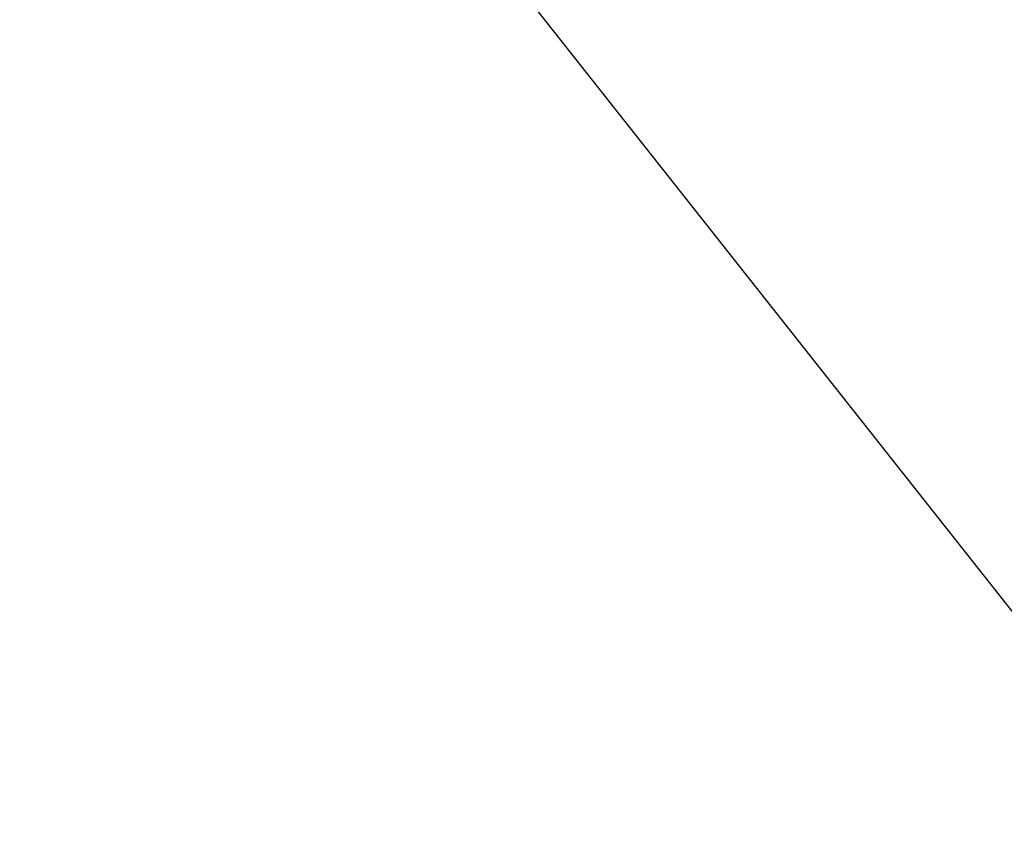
# Model space of a CAD drawing. Extents: x 0 to 122, y 0 to 122.
# Tile 184 of 256: x 29.5007 to 29.5798, y 37.8535 to 37.9192. Entities that reach past the tile are written whole.
import ezdxf

# ---------------------------------------------------------------- set-up
doc = ezdxf.new("R2010")
doc.units = 0
doc.header["$LTSCALE"] = 25.4
doc.layers.get('0').update_dxf_attribs({"color": 13, "linetype": 'CONTINUOUS'})

# ---------------------------------------------------------------- blocks, each defined once
blk = doc.blocks.new('GROOVE-I-7792-7793_STL_2')
at = {"color": 7}
blk.add_line((47.245598, -20.319813, 50.760315), (50.171928, -24.025339, 50.760315), dxfattribs=at)
blk.add_line((47.245598, -20.319813, 50.760315), (50.171928, -24.025339, 50.760315), dxfattribs=at)
mesh = blk.add_polyface(dxfattribs=at)
corners = [(47.7388, -27.198179, 34.209999), (44.25845, -30.420898, 33.169998), (47.7388, -27.198179, 33.169998), (44.25845, -30.420898, 33.27), (44.25845, -30.420898, 34.209999), (50.253128, -24.869974, 44.369999), (47.780415, -27.159647, 34.209999), (50.253128, -24.869974, 34.209999), (42.790962, -31.779755, 34.209999), (42.790962, -31.779755, 37.209999), (43.052521, -31.53756, 38.474346), (39.855995, -34.497463, 37.209999), (44.358608, -30.328156, 45.174042), (50.626163, -24.524551, 50.760315), (46.130177, -28.687727, 51.672112), (51.387936, -23.81917, 57.086189), (48.350895, -26.631395, 57.908646), (52.533165, -22.758715, 63.303787), (51.000282, -24.178127, 63.82613), (54.053909, -21.35054, 69.370003), (39.855995, -34.497463, 38.474346)]
mesh.append_faces([[corners[k] for k in face] for face in [(0, 1, 2), (5, 6, 7), (18, 17, 19)]], dxfattribs={"vtx0": -1, "color": 7})
mesh.append_faces([[corners[k] for k in face] for face in [(1, 0, 3), (3, 0, 4), (6, 5, 0), (4, 5, 8), (8, 5, 9), (9, 10, 11), (10, 5, 12), (12, 13, 14), (14, 15, 16), (16, 17, 18)]], dxfattribs={"vtx0": -1, "vtx1": -1, "color": 7})
mesh.append_faces([[corners[k] for k in face] for face in [(0, 5, 4), (9, 5, 10)]], dxfattribs={"vtx0": -1, "vtx1": -1, "vtx2": -1, "color": 7})
mesh.append_faces([[corners[k] for k in face] for face in [(12, 5, 13), (14, 13, 15), (16, 15, 17)]], dxfattribs={"vtx0": -1, "vtx2": -1, "color": 7})
mesh.append_faces([[corners[k] for k in face] for face in [(20, 11, 10)]], dxfattribs={"vtx1": -1, "color": 7})

msp = doc.modelspace()

# ---------------------------------------------------------------- block references
at = {"color": 0}
msp.add_blockref('GROOVE-I-7792-7793_STL_2', (-18.501158, 59.25), dxfattribs=at)

doc.saveas('drawing.dxf')
